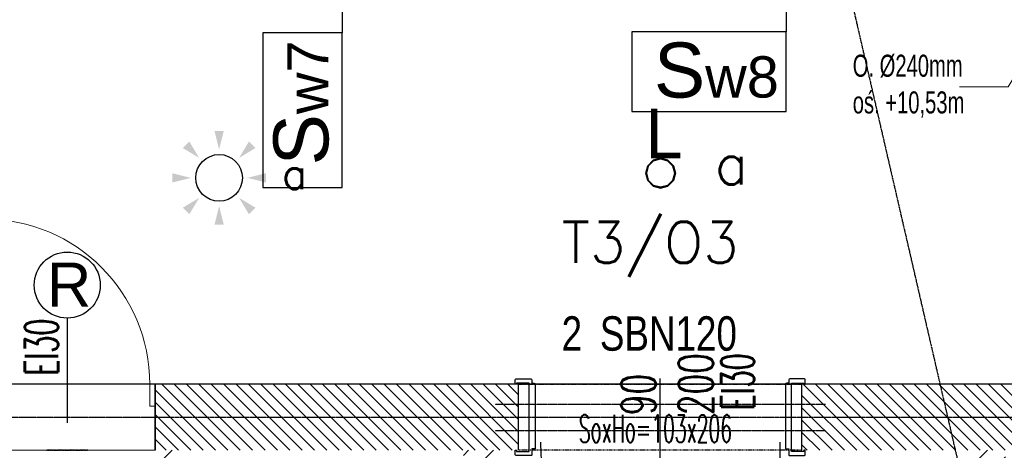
# Model space of a CAD drawing. Header units: millimetres. Extents: x 69081 to 158617, y -37521 to -9534.
# Tile 72 of 256: x 112447 to 112805, y -20561 to -20404. Entities that reach past the tile are written whole.
import ezdxf
from ezdxf.enums import TextEntityAlignment as Align

# ---------------------------------------------------------------- set-up
doc = ezdxf.new("R2010")
doc.units = ezdxf.units.MM
doc.linetypes.add('DO', pattern=[0.8, 0.6, -0.1, 0, -0.1])
doc.linetypes.add('DP', pattern=[0.5, 0.3, -0.2])
for name, color, linetype in [('0_oświetlenie', 7, 'Continuous'), ('_A-opisy', 51, 'Continuous'), ('A-----SZ', 8, 'Continuous'), ('A-OSI', 8, 'DO'), ('A-SCI', 7, 'Continuous'), ('AM DRZIW WEWN', 1, 'Continuous'), ('BA_drz', 7, 'Continuous'), ('BA_WIC', 1, 'Continuous'), ('BZ_sym', 7, 'Continuous'), ('E_Oświetlenie - czujki ruchu', 3, 'Continuous'), ('E_Oświetlenie - Numer obwodu', 1, 'Continuous'), ('E_Oświetlenie - Opis', 4, 'Continuous'), ('JS_OLKA KONSTR', 231, 'Continuous'), ('JS_p.poż.', 240, 'Continuous'), ('JS_PODCIĄGI', 1, 'DP'), ('Nadproża', 5, 'DO'), ('porta', 8, 'Continuous'), ('R-----OP', 1, 'Continuous')]:
    doc.layers.add(name, color=color, linetype=linetype)
for name, color, linetype, lineweight in [('_A-stolarka', 72, 'Continuous', 9), ('_A-ściany', 141, 'Continuous', 35), ('A-DRZ-SY', 7, 'Continuous', 25), ('SB_OTWORY DRZWI', 1, 'Continuous', 9), ('SB_PRZEJSCIA', 3, 'Continuous', 9)]:
    doc.layers.add(name, color=color, linetype=linetype, lineweight=lineweight)
doc.styles.add('Arial', font='l_10646.ttf')
doc.styles.add('BIKTS', font='bikromsw.shx', dxfattribs={"width": 0.85})
doc.styles.add('Opisowy', font='arial.ttf')
doc.styles.add('ROMANS', font='romans.shx', dxfattribs={"height": 1})
doc.styles.add('SIMPLEX', font='simplex', dxfattribs={"width": 0.85})
doc.styles.add('TableTextStyle', font='txt')

# ---------------------------------------------------------------- blocks, each defined once
blk = doc.blocks.new('dr1h901')
at = {"color": 0}
blk.add_line((-0.5, 0), (-0.5, 1.005), dxfattribs=at)
at = {"color": 1}
blk.add_line((0, 0.1689), (0, -0.2655), dxfattribs=at)
blk.add_arc((-0.5, 0), 1, 0, 90, dxfattribs=at)
blk = doc.blocks.new('osie')
at = {"layer": 'A-OSI'}
for p, q in [((18204.75, -41242.2), (18790.79, -43780.63)), ((17574.24, -43387.43), (20818.3, -43387.43))]:
    blk.add_line(p, q, dxfattribs=at)
blk = doc.blocks.new('REWIZJE')
at = {"layer": '_A-opisy', "color": 40}
blk.add_line((28149.58, -31193.14), (28149.58, -31231.14), dxfattribs=at)
blk.add_line((28149.58, -31193.14), (28149.58, -31231.14), dxfattribs=at)
blk.add_circle((28149.59, -31181.14), 12, dxfattribs=at)
at = {"layer": '_A-stolarka'}
for p, q in [((28119.58, -31215.14), (28119.58, -31157.14)), ((28119.58, -31157.14), (28121.58, -31157.14)), ((28119.58, -31217.14), (28119.58, -31157.14)), ((28121.58, -31157.14), (28121.58, -31217.14)), ((28119.58, -31217.14), (28119.58, -31215.14)), ((28117.58, -31217.14), (28119.58, -31217.14)), ((28117.58, -31225.14), (28117.58, -31217.14)), ((28117.58, -31217.14), (28119.58, -31217.14)), ((28119.58, -31217.14), (28119.58, -31225.14)), ((28121.58, -31217.14), (28119.58, -31217.14)), ((28179.58, -31217.14), (28179.58, -31217.14)), ((28179.58, -31217.14), (28179.58, -31225.14)), ((28181.58, -31217.14), (28179.58, -31217.14)), ((28181.58, -31225.14), (28181.58, -31217.14)), ((28119.58, -31225.14), (28117.58, -31225.14)), ((28179.58, -31225.14), (28181.58, -31225.14))]:
    blk.add_line(p, q, dxfattribs=at)
blk.add_arc((28119.58, -31217.14), 60, 0, 90, dxfattribs=at)
at = {"layer": '_A-ściany', "linetype": 'Continuous'}
for p, q in [((28117.58, -31217.14), (28117.58, -31241.14)), ((28181.58, -31217.14), (28181.58, -31241.14))]:
    blk.add_line(p, q, dxfattribs=at)
at = {"layer": '_A-ściany', "lineweight": 5}
for p, q in [((28181.58, -31217.14), (28117.58, -31217.14)), ((28181.58, -31241.14), (28117.58, -31241.14))]:
    blk.add_line(p, q, dxfattribs=at)
at = {"layer": 'JS_PODCIĄGI', "color": 4}
for p, q in [((28157.08, -31241.14), (28142.08, -31241.14)), ((28142.08, -31241.14), (28157.08, -31241.14))]:
    blk.add_line(p, q, dxfattribs=at)
at = {"layer": '_A-opisy', "color": 40, "insert": (28121.24, -31172.97), "char_height": 16, "attachment_point": 1, "style": 'Opisowy'}
blk.add_mtext_dynamic_manual_height_columns('\\pxqc;R', width=57.9989, gutter_width=1, heights=[0], dxfattribs=at)
blk = doc.blocks.new('symnadpr')
at = {"style": 'BIKTS', "width": 0.8}
blk.add_attdef('SZT_NADPR', text='', height=25, dxfattribs=at).set_placement((-48.74, -11.67), align=Align.RIGHT)
blk.add_attdef('NAZNADPR', (-42.6, -11.67), '', height=25, dxfattribs=at)
blk = doc.blocks.new('A$C04435ce7')
at = {"layer": 'Nadproża', "ltscale": 0.75}
for p, q in [((2056.09, 771.01), (1936.09, 771.01)), ((2056.09, 761.44), (1936.09, 761.44))]:
    blk.add_line(p, q, dxfattribs=at)
at = {"layer": 'BZ_sym'}
ref = blk.add_blockref('symnadpr', (1995.63, 796.79), dxfattribs=dict(at, xscale=0.5, yscale=0.5, zscale=0.5))
ref.add_attrib('naznadpr', 'SBN120', (1974.13, 790.54), dxfattribs={"height": 12.5, "style": 'BIKTS', "width": 0.8})
ref.add_attrib('szt_nadpr', '2', dxfattribs={"height": 12.5, "style": 'BIKTS', "width": 0.8}).set_placement((1967.68, 790.54), align=Align.RIGHT)
blk = doc.blocks.new('A$C40e4dba9')
at = {"layer": 'A-SCI', "color": 4}
for p, q in [((0, 0), (0, 24)), ((103, 0), (103, 24))]:
    blk.add_line(p, q, dxfattribs=at)
at = {"layer": 'JS_PODCIĄGI', "lineweight": -3}
for p, q in [((0, 24), (103, 24)), ((103, 0), (0, 0))]:
    blk.add_line(p, q, dxfattribs=at)
at = {"layer": 'AM DRZIW WEWN', "insert": (21.87, 12.86), "char_height": 10, "width": 61.9698, "attachment_point": 1, "style": 'ROMANS'}
blk.add_mtext('{\\W0.5;SoxHo=103x206}', dxfattribs=at)
blk = doc.blocks.new('Czujka ruchu 360')
at = {"layer": 'E_Oświetlenie - czujki ruchu'}
blk.add_circle((0, 0), 11.31, dxfattribs=at)
for points in [[(0, 13.68), (-2.25, 22.68), (2.25, 22.68), (-2.25, 22.68)], [(-9.67, 9.67), (-17.63, 14.45), (-14.45, 17.63), (-17.63, 14.45)], [(9.67, 9.67), (17.63, 14.45), (14.45, 17.63), (17.63, 14.45)], [(-13.68, 0), (-22.68, -2.25), (-22.68, 2.25), (-22.68, -2.25)], [(13.68, 0), (22.68, -2.25), (22.68, 2.25), (22.68, -2.25)], [(-9.67, -9.67), (-14.45, -17.63), (-17.63, -14.45), (-14.45, -17.63)], [(0, -13.68), (-2.25, -22.68), (2.25, -22.68), (-2.25, -22.68)], [(9.67, -9.67), (14.45, -17.63), (17.63, -14.45), (14.45, -17.63)]]:
    blk.add_solid(points, dxfattribs=at)
at = {"layer": 'E_Oświetlenie - Numer obwodu', "style": 'SIMPLEX'}
blk.add_attdef('OBWÓD', text='', height=15, dxfattribs=at).set_placement((0, -42.53), align=Align.CENTER)
at = {"layer": 'E_Oświetlenie - Opis', "style": 'SIMPLEX'}
for tag, p in [('SYMBOL', (-34.22, 26.89)), ('OPIS1', (26.83, -1.12))]:
    blk.add_attdef(tag, p, '', height=15, dxfattribs=at)
blk = doc.blocks.new('opis lamp')
at = {"layer": 'E_Oświetlenie - Numer obwodu', "style": 'SIMPLEX'}
blk.add_attdef('OBWÓD', text='', height=15, dxfattribs=at).set_placement((-9.46, -1.18), align=Align.CENTER)
at = {"layer": 'E_Oświetlenie - Opis', "style": 'SIMPLEX'}
blk.add_attdef('OPIS1', (55.72, 42.77), '', height=15, dxfattribs=at)

msp = doc.modelspace()

# ---------------------------------------------------------------- hatches: boundary and pattern name
at = {"layer": 'A-----SZ'}
h = msp.add_hatch(dxfattribs=at)
h.set_pattern_fill('ANSI31', color=256, scale=2)
h.set_pattern_definition([(45, (77432.36, 11586.2524), (-4.4901281, 4.4901281), [])])
h.paths.add_polyline_path([(111471.1992, -19714.1903), (111466.7002, -19694.7029), (111455.0078, -19697.4023), (111459.5068, -19716.8897), (111502.2475, -19902.02), (111556.8122, -19889.4228), (111554.1128, -19877.7303), (111511.2405, -19887.6282)])
h.paths.add_polyline_path([(111908.6415, -20600.5941), (111739.3228, -20600.5941), (111708.7721, -20612.5941), (111908.6415, -20612.5941)])
h.paths.add_polyline_path([(111920.6415, -20560.5941), (111908.6415, -20561.5038), (111908.6415, -20688.5941), (111920.6415, -20688.5941)])
h.paths.add_polyline_path([(111920.6415, -20791.5941), (111908.6415, -20791.5941), (111908.6415, -20869.395), (111920.6415, -20878.9403)])
h.paths.add_polyline_path([(112115.6415, -20560.5941), (112100.6415, -20560.5941), (112100.6415, -21261.5941), (112115.6415, -21261.5941)])
h.paths.add_polyline_path([(112297.6415, -20560.5941), (112285.6415, -20560.5941), (112285.6415, -20678.5941), (112297.6415, -20678.5941)])
h.paths.add_polyline_path([(112409.6415, -20560.5941), (112397.6415, -20560.5941), (112397.6415, -20660.5941), (112445.6415, -20660.5941), (112445.6415, -20648.5941), (112409.6415, -20648.5941)])
h.paths.add_polyline_path([(112508.6415, -20560.5941), (112496.6415, -20560.5941), (112496.6415, -20648.5941), (112460.6415, -20648.5941), (112460.6415, -20660.5941), (112508.6415, -20660.5941)])
h.paths.add_polyline_path([(112460.6415, -20648.5941), (112445.6415, -20648.5941), (112445.6415, -21261.5941), (112460.6415, -21261.5941)])
h.paths.add_polyline_path([(112445.6415, -20800.5941), (112297.6415, -20800.5941), (112297.6415, -20781.5941), (112285.6415, -20781.5941), (112285.6415, -20812.5941), (112445.6415, -20812.5941)])
h.paths.add_polyline_path([(112620.6415, -20781.5941), (112608.6415, -20781.5941), (112608.6415, -20800.5941), (112460.6415, -20800.5941), (112460.6415, -20812.5941), (112620.6415, -20812.5941)])
h.paths.add_polyline_path([(112620.6415, -20560.5941), (112608.6415, -20560.5941), (112608.6415, -20678.5941), (112620.6415, -20678.5941)])
h.paths.add_polyline_path([(112805.6415, -20560.5941), (112790.6415, -20560.5941), (112790.6415, -21261.5941), (112805.6415, -21261.5941)])
h.paths.add_polyline_path([(112987.6415, -20560.5941), (112975.6415, -20560.5941), (112975.6415, -20678.5941), (112987.6415, -20678.5941)])
h.paths.add_polyline_path([(112987.6415, -20779.5941), (112975.6415, -20779.5941), (112975.6415, -20812.5941), (113135.6415, -20812.5941), (113135.6415, -20800.5941), (112987.6415, -20800.5941)])
h.paths.add_polyline_path([(113099.6415, -20560.5941), (113087.6415, -20560.5941), (113087.6415, -20660.5941), (113135.6415, -20660.5941), (113135.6415, -20648.5941), (113099.6415, -20648.5941)])
h.paths.add_polyline_path([(113150.6415, -20648.5941), (113135.6415, -20648.5941), (113135.6415, -21261.5941), (113150.6415, -21261.5941)])
h.paths.add_polyline_path([(113198.6415, -20560.5941), (113186.6415, -20560.5941), (113186.6415, -20648.5941), (113150.6415, -20648.5941), (113150.6415, -20660.5941), (113198.6415, -20660.5941)])
h.paths.add_polyline_path([(113310.6415, -20560.5941), (113298.6415, -20560.5941), (113298.6415, -20678.5941), (113310.6415, -20678.5941)])
h.paths.add_polyline_path([(113310.6415, -20779.5941), (113298.6415, -20779.5941), (113298.6415, -20800.5941), (113150.6415, -20800.5941), (113150.6415, -20812.5941), (113310.6415, -20812.5941)])
h.paths.add_polyline_path([(113495.6415, -20560.5941), (113480.6415, -20560.5941), (113480.6415, -21261.5941), (113495.6415, -21261.5941)])
h.paths.add_polyline_path([(113840.6415, -20560.5941), (113825.6415, -20560.5941), (113825.6415, -21261.5941), (113840.6415, -21261.5941)])
h.paths.add_polyline_path([(113825.6415, -20648.5941), (113789.6415, -20648.5941), (113789.6415, -20560.5941), (113777.6415, -20560.5941), (113777.6415, -20660.5941), (113825.6415, -20660.5941)])
h.paths.add_polyline_path([(113677.6415, -20560.5941), (113665.6415, -20560.5941), (113665.6415, -20678.5941), (113677.6415, -20678.5941)])
h.paths.add_polyline_path([(113677.6415, -20781.5941), (113665.6415, -20781.5941), (113665.6415, -20812.5941), (113825.6415, -20812.5941), (113825.6415, -20800.5941), (113677.6415, -20800.5941)])
h.paths.add_polyline_path([(114226.1415, -20560.5941), (114214.1415, -20560.5941), (114214.1415, -20688.5941), (114226.1415, -20688.5941)])
h.paths.add_polyline_path([(114237.1415, -20346.5941), (114217.1415, -20346.5941), (114217.1415, -20358.5941), (114225.1415, -20358.5941), (114225.1415, -20536.5941), (114237.1415, -20536.5941)])
h.paths.add_polyline_path([(114114.1415, -20346.5941), (114020.1415, -20346.5941), (114020.1415, -20358.5941), (114114.1415, -20358.5941)])
h = msp.add_hatch(dxfattribs=at)
h.set_pattern_fill('ANSI31', color=256, angle=270)
h.set_pattern_definition([(315, (133041.583, 9115.9974), (2.24506402, 2.24506404), [])])
h.paths.add_polyline_path([(112628.6415, -20536.5849), (112628.6415, -20560.5849), (112496.6814, -20560.5849), (112496.6814, -20536.5849)])
h = msp.add_hatch(dxfattribs=at)
h.set_pattern_fill('ANSI31', color=256, angle=270)
h.set_pattern_definition([(315, (133274.583, 9115.9974), (2.24506402, 2.24506404), [])])
h.paths.add_polyline_path([(112864.6415, -20536.5941), (112864.6415, -20560.5941), (112731.6415, -20560.5849), (112731.6415, -20536.5849)])

# ---------------------------------------------------------------- linework, layer by layer
msp.add_lwpolyline([(111556.6836, -18844.1938), (111703.244, -18807.7598), (111981.0586, -20011.1069), (112126.2397, -19977.5892), (112217.3915, -20376.0176), (113845.1415, -20376.0176), (113845.1415, -18660.5941), (113996.1415, -18660.5941), (113996.1415, -20536.5941), (111947.4049, -20536.5941), (111556.4636, -18843.6979)])
at = {"layer": '0_oświetlenie'}
for points in [[(112675.5619, -20457.2365, 0), (112677.5385, -20455.26, 0)], [(112677.5385, -20455.26, 0), (112675.5619, -20457.2365, 0)], [(112677.5385, -20455.26, 0), (112675.5619, -20457.2365, 0)], [(112675.5619, -20457.2365, 0), (112677.5385, -20455.26, 0)], [(112675.7768, -20457.3615, 0), (112677.6635, -20455.4768, 0)], [(112677.6635, -20455.4768, 0), (112675.7768, -20457.3615, 0)], [(112677.6635, -20455.4768, 0), (112675.7768, -20457.3615, 0)], [(112675.7768, -20457.3615, 0), (112677.6635, -20455.4768, 0)], [(112677.5385, -20455.26, 0), (112680.2377, -20454.5364, 0)], [(112680.2377, -20454.5364, 0), (112677.5385, -20455.26, 0)], [(112680.2377, -20454.5364, 0), (112677.5385, -20455.26, 0)], [(112677.5385, -20455.26, 0), (112680.2377, -20454.5364, 0)], [(112677.6635, -20455.4768, 0), (112680.2377, -20454.7864, 0)], [(112680.2377, -20454.7864, 0), (112677.6635, -20455.4768, 0)], [(112680.2377, -20454.7864, 0), (112677.6635, -20455.4768, 0)], [(112677.6635, -20455.4768, 0), (112680.2377, -20454.7864, 0)], [(112680.2377, -20454.5364, 0), (112682.9369, -20455.26, 0)], [(112682.9369, -20455.26, 0), (112680.2377, -20454.5364, 0)], [(112682.9369, -20455.26, 0), (112680.2377, -20454.5364, 0)], [(112680.2377, -20454.5364, 0), (112682.9369, -20455.26, 0)], [(112680.2377, -20454.7864, 0), (112682.8119, -20455.4768, 0)], [(112682.8119, -20455.4768, 0), (112680.2377, -20454.7864, 0)], [(112682.8119, -20455.4768, 0), (112680.2377, -20454.7864, 0)], [(112680.2377, -20454.7864, 0), (112682.8119, -20455.4768, 0)], [(112682.8119, -20455.4768, 0), (112684.6987, -20457.3615, 0)], [(112684.6987, -20457.3615, 0), (112682.8119, -20455.4768, 0)], [(112684.6987, -20457.3615, 0), (112682.8119, -20455.4768, 0)], [(112682.8119, -20455.4768, 0), (112684.6987, -20457.3615, 0)], [(112682.9369, -20455.26, 0), (112684.9135, -20457.2365, 0)], [(112684.9135, -20457.2365, 0), (112682.9369, -20455.26, 0)], [(112684.9135, -20457.2365, 0), (112682.9369, -20455.26, 0)], [(112682.9369, -20455.26, 0), (112684.9135, -20457.2365, 0)], [(112674.8393, -20459.9367, 0), (112675.5619, -20457.2365, 0)], [(112675.5619, -20457.2365, 0), (112674.8393, -20459.9367, 0)], [(112675.5619, -20457.2365, 0), (112674.8393, -20459.9367, 0)], [(112674.8393, -20459.9367, 0), (112675.5619, -20457.2365, 0)], [(112675.0893, -20459.9367, 0), (112675.7768, -20457.3615, 0)], [(112675.7768, -20457.3615, 0), (112675.0893, -20459.9367, 0)], [(112675.7768, -20457.3615, 0), (112675.0893, -20459.9367, 0)], [(112675.0893, -20459.9367, 0), (112675.7768, -20457.3615, 0)], [(112684.6987, -20457.3615, 0), (112685.3862, -20459.9367, 0)], [(112685.3862, -20459.9367, 0), (112684.6987, -20457.3615, 0)], [(112685.3862, -20459.9367, 0), (112684.6987, -20457.3615, 0)], [(112684.6987, -20457.3615, 0), (112685.3862, -20459.9367, 0)], [(112684.9135, -20457.2365, 0), (112685.6362, -20459.9367, 0)], [(112685.6362, -20459.9367, 0), (112684.9135, -20457.2365, 0)], [(112685.6362, -20459.9367, 0), (112684.9135, -20457.2365, 0)], [(112684.9135, -20457.2365, 0), (112685.6362, -20459.9367, 0)], [(112675.5619, -20462.6369, 0), (112674.8393, -20459.9367, 0)], [(112674.8393, -20459.9367, 0), (112675.5619, -20462.6369, 0)], [(112674.8393, -20459.9367, 0), (112675.5619, -20462.6369, 0)], [(112675.5619, -20462.6369, 0), (112674.8393, -20459.9367, 0)], [(112675.7768, -20462.5119, 0), (112675.0893, -20459.9367, 0)], [(112675.0893, -20459.9367, 0), (112675.7768, -20462.5119, 0)], [(112675.0893, -20459.9367, 0), (112675.7768, -20462.5119, 0)], [(112675.7768, -20462.5119, 0), (112675.0893, -20459.9367, 0)], [(112677.5385, -20464.6135, 0), (112675.5619, -20462.6369, 0)], [(112675.5619, -20462.6369, 0), (112677.5385, -20464.6135, 0)], [(112675.5619, -20462.6369, 0), (112677.5385, -20464.6135, 0)], [(112677.5385, -20464.6135, 0), (112675.5619, -20462.6369, 0)], [(112677.6635, -20464.3967, 0), (112675.7768, -20462.5119, 0)], [(112675.7768, -20462.5119, 0), (112677.6635, -20464.3967, 0)], [(112675.7768, -20462.5119, 0), (112677.6635, -20464.3967, 0)], [(112677.6635, -20464.3967, 0), (112675.7768, -20462.5119, 0)], [(112684.6987, -20462.5119, 0), (112682.8119, -20464.3967, 0)], [(112682.8119, -20464.3967, 0), (112684.6987, -20462.5119, 0)], [(112682.8119, -20464.3967, 0), (112684.6987, -20462.5119, 0)], [(112684.6987, -20462.5119, 0), (112682.8119, -20464.3967, 0)], [(112684.9135, -20462.6369, 0), (112682.9369, -20464.6135, 0)], [(112682.9369, -20464.6135, 0), (112684.9135, -20462.6369, 0)], [(112682.9369, -20464.6135, 0), (112684.9135, -20462.6369, 0)], [(112684.9135, -20462.6369, 0), (112682.9369, -20464.6135, 0)], [(112685.3862, -20459.9367, 0), (112684.6987, -20462.5119, 0)], [(112684.6987, -20462.5119, 0), (112685.3862, -20459.9367, 0)], [(112684.6987, -20462.5119, 0), (112685.3862, -20459.9367, 0)], [(112685.3862, -20459.9367, 0), (112684.6987, -20462.5119, 0)], [(112685.6362, -20459.9367, 0), (112684.9135, -20462.6369, 0)], [(112684.9135, -20462.6369, 0), (112685.6362, -20459.9367, 0)], [(112684.9135, -20462.6369, 0), (112685.6362, -20459.9367, 0)], [(112685.6362, -20459.9367, 0), (112684.9135, -20462.6369, 0)], [(112680.2377, -20465.3371, 0), (112677.5385, -20464.6135, 0)], [(112677.5385, -20464.6135, 0), (112680.2377, -20465.3371, 0)], [(112677.5385, -20464.6135, 0), (112680.2377, -20465.3371, 0)], [(112680.2377, -20465.3371, 0), (112677.5385, -20464.6135, 0)], [(112680.2377, -20465.0871, 0), (112677.6635, -20464.3967, 0)], [(112677.6635, -20464.3967, 0), (112680.2377, -20465.0871, 0)], [(112677.6635, -20464.3967, 0), (112680.2377, -20465.0871, 0)], [(112680.2377, -20465.0871, 0), (112677.6635, -20464.3967, 0)], [(112682.8119, -20464.3967, 0), (112680.2377, -20465.0871, 0)], [(112680.2377, -20465.0871, 0), (112682.8119, -20464.3967, 0)], [(112680.2377, -20465.0871, 0), (112682.8119, -20464.3967, 0)], [(112682.8119, -20464.3967, 0), (112680.2377, -20465.0871, 0)], [(112682.9369, -20464.6135, 0), (112680.2377, -20465.3371, 0)], [(112680.2377, -20465.3371, 0), (112682.9369, -20464.6135, 0)], [(112680.2377, -20465.3371, 0), (112682.9369, -20464.6135, 0)], [(112682.9369, -20464.6135, 0), (112680.2377, -20465.3371, 0)]]:
    msp.add_polyline3d(points, dxfattribs=at)
at = {"layer": 'A-SCI', "color": 4}
msp.add_line((112731.6415, -20560.5941), (112731.6415, -20536.5941), dxfattribs=at)
for points in [[(112628.6415, -20536.5941), (112275.6415, -20536.5941)], [(112864.6415, -20536.5941), (112731.6415, -20536.5941)]]:
    msp.add_lwpolyline(points, dxfattribs=at)
at = {"layer": 'BA_WIC'}
for p, q in [((112725.9388, -20348.4196), (112725.9388, -20408.6742)), ((112564.5477, -20348.7747), (112564.5477, -20409.0292))]:
    msp.add_line(p, q, dxfattribs=at)
for points in [[(112564.5477, -20465.2077), (112564.5477, -20409.0292), (112535.7298, -20409.0292), (112535.7298, -20465.2077)], [(112669.7603, -20437.4921), (112725.9388, -20437.4921), (112725.9388, -20408.6742), (112669.7603, -20408.6742)]]:
    msp.add_lwpolyline(points, close=True, dxfattribs=at)
at = {"layer": 'JS_PODCIĄGI', "lineweight": -3}
msp.add_line((112628.6415, -20536.5941), (112731.6415, -20536.5941), dxfattribs=at)
at = {"layer": 'porta'}
for points in [[(112627.9415, -20536.1941), (112627.9415, -20536.5941), (112627.4415, -20536.5941), (112627.4415, -20534.9941, -0.41421356), (112627.7415, -20534.6941), (112633.0915, -20534.6941, -0.36992408), (112633.4415, -20534.9941), (112633.4415, -20536.1941), (112634.1415, -20536.1941, -0.41421356), (112634.6415, -20536.6941), (112634.6415, -20560.0441), (112633.4415, -20560.0441), (112633.4415, -20562.1941, -0.45993492), (112633.0915, -20562.4941), (112627.7415, -20562.4941, -0.41421356), (112627.4415, -20562.1941), (112627.4415, -20560.5941), (112627.9415, -20560.5941), (112627.9415, -20560.9941), (112632.4415, -20560.9941), (112632.4415, -20536.1941), (112627.9415, -20536.1941), (112627.9415, -20536.5941)], [(112732.3415, -20536.1941), (112732.3415, -20536.5941), (112732.8415, -20536.5941), (112732.8415, -20534.9941, 0.41421356), (112732.5415, -20534.6941), (112727.1915, -20534.6941, 0.36992408), (112726.8415, -20534.9941), (112726.8415, -20536.1941), (112726.1415, -20536.1941, 0.41421356), (112725.6415, -20536.6941), (112725.6415, -20560.0441), (112726.8415, -20560.0441), (112726.8415, -20562.1941, 0.45993492), (112727.1915, -20562.4941), (112732.5415, -20562.4941, 0.41421356), (112732.8415, -20562.1941), (112732.8415, -20560.5941), (112732.3415, -20560.5941), (112732.3415, -20560.9941), (112727.8415, -20560.9941), (112727.8415, -20536.1941), (112732.3415, -20536.1941), (112732.3415, -20536.5941)]]:
    msp.add_lwpolyline(points, format="xyb", dxfattribs=at)
at = {"layer": 'SB_PRZEJSCIA', "color": 1}
msp.add_lwpolyline([(112788.861, -20428.5366), (112806.5817, -20428.5366), (112846.009, -20363.5941)], dxfattribs=at)

# ---------------------------------------------------------------- block references
at = {"layer": '0_oświetlenie'}
ref = msp.add_blockref('Czujka ruchu 360', (112519.825, -20461.6541, 105.6527), dxfattribs=dict(at, xscale=0.75, yscale=0.75, zscale=0.75))
ref.add_attrib('OPIS1', 'a', (112542.6114, -20465.7195, 105.6527), dxfattribs={"layer": 'E_Oświetlenie - Opis', "height": 11.25, "style": 'SIMPLEX'})
ref = msp.add_blockref('opis lamp', (112654.2829, -20464.604, 1), dxfattribs=at)
ref.add_attrib('OBWÓD', 'T3/O3', dxfattribs={"layer": 'E_Oświetlenie - Numer obwodu', "height": 15, "style": 'SIMPLEX'}).set_placement((112676.4392, -20492.572, 1), align=Align.CENTER)
ref.add_attrib('OPIS1', 'a', (112699.9034, -20464.0413, 1), dxfattribs={"layer": 'E_Oświetlenie - Opis', "height": 15, "style": 'SIMPLEX'})
at = {"layer": 'A-DRZ-SY', "color": 4}
msp.add_blockref('REWIZJE', (84315.0592, 10680.5453), dxfattribs=at)
at = {"layer": 'A-SCI', "color": 4}
msp.add_blockref('osie', (94084.5456, 22838.835), dxfattribs=at)
at = {"layer": 'BA_drz', "xscale": -87, "yscale": -87, "zscale": -87}
msp.add_blockref('dr1h901', (112680.1415, -20557.5941), dxfattribs=at)
at = {"layer": 'JS_OLKA KONSTR'}
msp.add_blockref('A$C04435ce7', (110684.0499, -21314.9635), dxfattribs=at)
at = {"layer": 'SB_OTWORY DRZWI'}
msp.add_blockref('A$C40e4dba9', (112628.6415, -20560.5941), dxfattribs=at)

# ---------------------------------------------------------------- texts
at = {"layer": '0_oświetlenie', "style": 'TableTextStyle'}
msp.add_text('L', height=18, dxfattribs=at).set_placement((112674.8387, -20454.5363))
at = {"layer": 'JS_p.poż.', "ltscale": 0.02, "char_height": 12, "width": 260.223155, "attachment_point": 1, "rotation": 90, "style": 'ROMANS'}
for insert in [(112449.2725, -20533.4671), (112702.2086, -20546.0357)]:
    msp.add_mtext('{\\W0.6;EI30}', dxfattribs=dict(at, insert=insert))
at = {"layer": 'R-----OP', "insert": (112677.8196, -20412.4962), "char_height": 12.5, "width": 45.544203, "attachment_point": 1, "style": 'Arial'}
msp.add_mtext('\\pxql;{\\fArial|b0|i0|c238|p34;\\H1.6x;S\\H0.75x;w8}', dxfattribs=at)
at = {"layer": 'R-----OP', "char_height": 12.5, "rotation": 90}
for s, insert, width, attachment_point, style in [('\\pxql;{\\fArial|b0|i0|c238|p34;\\H1.6x;S\\H0.75x;w7}', (112539.5518, -20457.1484), 45.544203, 1, 'Arial'), ('\\pxql;{\\W0.7;90\\P200}', (112699.3184, -20204.995), 342.829506, 9, 'ROMANS')]:
    msp.add_mtext(s, dxfattribs=dict(at, insert=insert, width=width, attachment_point=attachment_point, style=style))
at = {"layer": 'SB_PRZEJSCIA', "color": 1, "insert": (112750.0828, -20416.9256), "char_height": 8, "width": 760.8, "attachment_point": 1, "style": 'Opisowy'}
msp.add_mtext('{\\fArial Narrow|b0|i0|c0|p0;\\W0.8;O\\fArial Narrow|b0|i0|c238|p0;. %%C240mm\\Poś. +10,53m}', dxfattribs=at)

doc.saveas('drawing.dxf')
